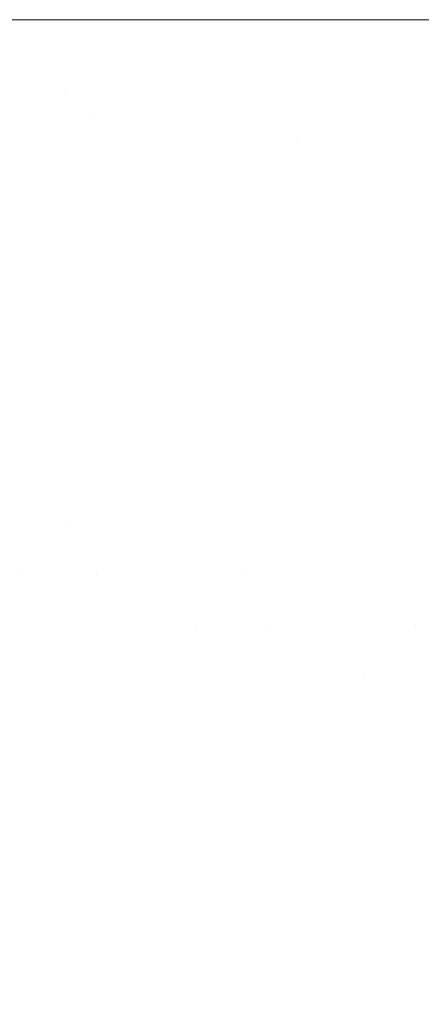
# Model space of a CAD drawing. Header units: centimetres. Extents: x -21.6 to 22.7, y 3.4 to 5.2.
# Tile 167 of 256: x -6.6805 to -6.6676, y 5.1686 to 5.2002. Entities that reach past the tile are written whole.
import ezdxf

# ---------------------------------------------------------------- set-up
doc = ezdxf.new("R2010")
doc.units = ezdxf.units.CM
doc.header["$LTSCALE"] = 2.54
doc.layers.add('Lucido design-1', color=7, linetype='Continuous')

# ---------------------------------------------------------------- blocks, each defined once
blk = doc.blocks.new('Gruppo-4-1')
at = {"color": 7, "linetype": 'Continuous', "lineweight": 9}
for points, invisible_edges in [([(22.630348, 5.200144, -1872.31239), (-21.503423, 5.200212, -1872.315514), (-21.503423, 5.200178, -1872.313952)], 9), ([(22.630348, 5.200144, -1872.31239), (22.630348, 5.200212, -1872.315514), (-21.503423, 5.200212, -1872.315514)], 8), ([(-21.503423, 5.200212, -1872.315514), (7.752862, 5.200212, -1872.515514), (-6.625937, 5.200212, -1872.515514)], 9), ([(-6.625937, 5.200212, -1872.515514), (-6.629512, 5.200212, -1872.51556), (-21.503423, 5.200212, -1872.315514)], 10), ([(7.752862, 5.200212, -1872.515514), (-21.503423, 5.200212, -1872.315514), (22.630348, 5.200212, -1872.315514)], 9), ([(-6.629512, 5.200212, -1872.51556), (-6.635174, 5.200212, -1872.515823), (-21.503423, 5.200212, -1872.315514)], 10), ([(-6.635174, 5.200212, -1872.515823), (-6.640844, 5.200212, -1872.51632), (-21.503423, 5.200212, -1872.315514)], 10), ([(-6.640844, 5.200212, -1872.51632), (-6.646521, 5.200212, -1872.517053), (-21.503423, 5.200212, -1872.315514)], 10), ([(-6.646521, 5.200212, -1872.517053), (-6.647999, 5.200212, -1872.517306), (-6.652204, 5.200212, -1872.518027), (-21.503423, 5.200212, -1872.315514)], 12), ([(-6.652204, 5.200212, -1872.518027), (-6.657892, 5.200212, -1872.519244), (-21.503423, 5.200212, -1872.315514)], 10), ([(-6.657892, 5.200212, -1872.519244), (-6.663583, 5.200212, -1872.52071), (-21.503423, 5.200212, -1872.315514)], 10), ([(-6.663583, 5.200212, -1872.52071), (-6.669275, 5.200212, -1872.522431), (-21.503423, 5.200212, -1872.315514)], 10), ([(-6.669275, 5.200212, -1872.522431), (-6.674965, 5.200212, -1872.524411), (-21.503423, 5.200212, -1872.315514)], 10), ([(-6.674965, 5.200212, -1872.524411), (-6.68065, 5.200212, -1872.526658), (-21.503423, 5.200212, -1872.315514)], 10), ([(-21.503423, 5.200178, -1872.313952), (-21.503423, 5.200117, -1872.311152), (22.630348, 5.200117, -1872.311152), (22.630348, 5.200144, -1872.31239)], 10), ([(22.630348, 5.199831, -1872.306798), (22.630348, 5.200117, -1872.311152), (-21.503423, 5.200117, -1872.311152), (-21.503423, 5.199994, -1872.309272)], 10), ([(-6.68065, 5.200212, -1872.526658), (-6.674965, 5.200212, -1872.524411), (-6.671754, 5.200163, -1872.526513), (-6.684532, 5.200163, -1872.531694)], 14), ([(-6.671754, 5.200163, -1872.526513), (-6.671028, 5.200017, -1872.529508), (-6.683604, 5.200017, -1872.534606), (-6.684532, 5.200163, -1872.531694)], 15), ([(-6.671754, 5.200163, -1872.526513), (-6.674965, 5.200212, -1872.524411), (-6.669275, 5.200212, -1872.522431)], 9), ([(-6.669275, 5.200212, -1872.522431), (-6.663583, 5.200212, -1872.52071), (-6.659433, 5.200163, -1872.522807), (-6.671754, 5.200163, -1872.526513)], 14), ([(-6.659433, 5.200163, -1872.522807), (-6.658903, 5.200017, -1872.525861), (-6.671028, 5.200017, -1872.529508), (-6.671754, 5.200163, -1872.526513)], 15), ([(-21.503423, 5.199994, -1872.309272), (-21.503423, 5.199831, -1872.306798), (22.630348, 5.199831, -1872.306798)], 10), ([(22.630348, 5.199356, -1872.302461), (22.630348, 5.199831, -1872.306798), (-21.503423, 5.199831, -1872.306798), (-21.503423, 5.199592, -1872.304612)], 10), ([(-6.682678, 5.199774, -1872.537511), (-6.683604, 5.200017, -1872.534606), (-6.671028, 5.200017, -1872.529508), (-6.670304, 5.199774, -1872.532494)], 15), ([(-6.670304, 5.199774, -1872.532494), (-6.669583, 5.199434, -1872.535467), (-6.681756, 5.199434, -1872.540402), (-6.682678, 5.199774, -1872.537511)], 15), ([(-6.670304, 5.199774, -1872.532494), (-6.671028, 5.200017, -1872.529508), (-6.658903, 5.200017, -1872.525861), (-6.658373, 5.199774, -1872.528906)], 15), ([(-6.658373, 5.199774, -1872.528906), (-6.657847, 5.199434, -1872.531937), (-6.669583, 5.199434, -1872.535467), (-6.670304, 5.199774, -1872.532494)], 15), ([(-21.503423, 5.199592, -1872.304612), (-21.503423, 5.199356, -1872.302461), (22.630348, 5.199356, -1872.302461)], 10), ([(22.630348, 5.198693, -1872.298149), (22.630348, 5.199356, -1872.302461), (-21.503423, 5.199356, -1872.302461), (-21.503423, 5.198976, -1872.299987)], 10), ([(-6.68084, 5.198999, -1872.543277), (-6.681756, 5.199434, -1872.540402), (-6.669583, 5.199434, -1872.535467), (-6.668867, 5.198999, -1872.538423)], 15), ([(-6.668867, 5.198999, -1872.538423), (-6.669583, 5.199434, -1872.535467), (-6.657847, 5.199434, -1872.531937), (-6.657323, 5.198999, -1872.534951)], 15), ([(-21.503423, 5.198976, -1872.299987), (-21.503423, 5.198693, -1872.298149), (22.630348, 5.198693, -1872.298149)], 10), ([(-6.68084, 5.198999, -1872.543277), (-6.67993, 5.19847, -1872.546131), (-6.692009, 5.19847, -1872.552446), (-6.693123, 5.198999, -1872.549698)], 15), ([(-6.668867, 5.198999, -1872.538423), (-6.668156, 5.19847, -1872.541357), (-6.67993, 5.19847, -1872.546131), (-6.68084, 5.198999, -1872.543277)], 15), ([(-6.657323, 5.198999, -1872.534951), (-6.656803, 5.19847, -1872.537942), (-6.668156, 5.19847, -1872.541357), (-6.668867, 5.198999, -1872.538423)], 15), ([(22.630348, 5.197842, -1872.29387), (22.630348, 5.198693, -1872.298149), (-21.503423, 5.198693, -1872.298149), (-21.503423, 5.198149, -1872.295413)], 10), ([(-6.690906, 5.197848, -1872.555169), (-6.692009, 5.19847, -1872.552446), (-6.67993, 5.19847, -1872.546131), (-6.679028, 5.197848, -1872.54896)], 15), ([(-6.679028, 5.197848, -1872.54896), (-6.67993, 5.19847, -1872.546131), (-6.668156, 5.19847, -1872.541357), (-6.667451, 5.197848, -1872.544266)], 15), ([(-6.667451, 5.197848, -1872.544266), (-6.668156, 5.19847, -1872.541357), (-6.656803, 5.19847, -1872.537942), (-6.656287, 5.197848, -1872.540908)], 15), ([(-21.503423, 5.198149, -1872.295413), (-21.503423, 5.197842, -1872.29387), (22.630348, 5.197842, -1872.29387)], 10), ([(22.630348, 5.197842, -1872.29387), (-21.503423, 5.197842, -1872.29387), (-21.503423, 5.196805, -1872.289632), (22.630348, 5.196805, -1872.289632)], 5), ([(-6.683946, 5.197135, -1872.554615), (-6.690906, 5.197848, -1872.555169), (-6.679028, 5.197848, -1872.54896)], 11), ([(-6.679028, 5.197848, -1872.54896), (-6.678136, 5.197135, -1872.55176), (-6.683946, 5.197135, -1872.554615)], 11), ([(-6.667451, 5.197848, -1872.544266), (-6.666753, 5.197135, -1872.547145), (-6.678136, 5.197135, -1872.55176), (-6.679028, 5.197848, -1872.54896)], 15), ([(-6.683946, 5.197135, -1872.554615), (-6.678136, 5.197135, -1872.55176), (-6.677254, 5.196334, -1872.554527), (-6.682966, 5.196334, -1872.557335)], 15), ([(-6.671614, 5.196334, -1872.552087), (-6.678136, 5.197135, -1872.55176), (-6.666753, 5.197135, -1872.547145)], 11), ([(-6.671614, 5.196334, -1872.552087), (-6.677254, 5.196334, -1872.554527), (-6.678136, 5.197135, -1872.55176)], 11), ([(-6.666753, 5.197135, -1872.547145), (-6.666063, 5.196334, -1872.54999), (-6.671614, 5.196334, -1872.552087)], 11), ([(22.630348, 5.195584, -1872.285443), (22.630348, 5.196805, -1872.289632), (-21.503423, 5.196805, -1872.289632), (-21.503423, 5.196312, -1872.287941)], 10), ([(-21.503423, 5.196312, -1872.287941), (-21.503423, 5.195584, -1872.285443), (22.630348, 5.195584, -1872.285443)], 10), ([(-6.682966, 5.196334, -1872.557335), (-6.677254, 5.196334, -1872.554527), (-6.676383, 5.195446, -1872.557259), (-6.681998, 5.195446, -1872.560019)], 15), ([(-6.670839, 5.195446, -1872.55486), (-6.676383, 5.195446, -1872.557259), (-6.677254, 5.196334, -1872.554527), (-6.671614, 5.196334, -1872.552087)], 15), ([(-6.671614, 5.196334, -1872.552087), (-6.666063, 5.196334, -1872.54999), (-6.665382, 5.195446, -1872.552799), (-6.670839, 5.195446, -1872.55486)], 15), ([(22.630348, 5.194181, -1872.281312), (22.630348, 5.195584, -1872.285443), (-21.503423, 5.195584, -1872.285443), (-21.503423, 5.194947, -1872.283569)], 10), ([(-6.681998, 5.195446, -1872.560019), (-6.676383, 5.195446, -1872.557259), (-6.675525, 5.194473, -1872.559951), (-6.681045, 5.194473, -1872.562664)], 15), ([(-6.670075, 5.194473, -1872.557593), (-6.675525, 5.194473, -1872.559951), (-6.676383, 5.195446, -1872.557259), (-6.670839, 5.195446, -1872.55486)], 15), ([(-6.670839, 5.195446, -1872.55486), (-6.665382, 5.195446, -1872.552799), (-6.664711, 5.194473, -1872.555567), (-6.670075, 5.194473, -1872.557593)], 15), ([(-21.503423, 5.194947, -1872.283569), (-21.503423, 5.194181, -1872.281312), (22.630348, 5.194181, -1872.281312)], 10), ([(-6.680106, 5.19342, -1872.565267), (-6.685585, 5.19342, -1872.568302), (-6.686618, 5.194473, -1872.565751), (-6.681045, 5.194473, -1872.562664)], 15), ([(-6.681045, 5.194473, -1872.562664), (-6.675525, 5.194473, -1872.559951), (-6.67468, 5.19342, -1872.562601), (-6.680106, 5.19342, -1872.565267)], 15), ([(-6.669323, 5.19342, -1872.560282), (-6.67468, 5.19342, -1872.562601), (-6.675525, 5.194473, -1872.559951), (-6.670075, 5.194473, -1872.557593)], 15), ([(-6.670075, 5.194473, -1872.557593), (-6.664711, 5.194473, -1872.555567), (-6.66405, 5.19342, -1872.558291), (-6.669323, 5.19342, -1872.560282)], 15), ([(22.630348, 5.1926, -1872.277246), (22.630348, 5.194181, -1872.281312), (-21.503423, 5.194181, -1872.281312), (-21.503423, 5.193397, -1872.279296)], 10), ([(-21.503423, 5.193397, -1872.279296), (-21.503423, 5.1926, -1872.277246), (22.630348, 5.1926, -1872.277246)], 10), ([(-6.684569, 5.192287, -1872.570809), (-6.685585, 5.19342, -1872.568302), (-6.680106, 5.19342, -1872.565267), (-6.679184, 5.192287, -1872.567826)], 15), ([(-6.679184, 5.192287, -1872.567826), (-6.680106, 5.19342, -1872.565267), (-6.67468, 5.19342, -1872.562601), (-6.67385, 5.192287, -1872.565205)], 15), ([(-6.67385, 5.192287, -1872.565205), (-6.67468, 5.19342, -1872.562601), (-6.669323, 5.19342, -1872.560282), (-6.668585, 5.192287, -1872.562926)], 15), ([(-6.668585, 5.192287, -1872.562926), (-6.669323, 5.19342, -1872.560282), (-6.66405, 5.19342, -1872.558291), (-6.663401, 5.192287, -1872.560969)], 15), ([(22.630348, 5.190843, -1872.273252), (22.630348, 5.1926, -1872.277246), (-21.503423, 5.1926, -1872.277246), (-21.503423, 5.19167, -1872.275133)], 10), ([(-6.679184, 5.192287, -1872.567826), (-6.678278, 5.191079, -1872.570336), (-6.683572, 5.191079, -1872.573269), (-6.684569, 5.192287, -1872.570809)], 15), ([(-6.67385, 5.192287, -1872.565205), (-6.673035, 5.191079, -1872.56776), (-6.678278, 5.191079, -1872.570336), (-6.679184, 5.192287, -1872.567826)], 15), ([(-6.668585, 5.192287, -1872.562926), (-6.66786, 5.191079, -1872.56552), (-6.673035, 5.191079, -1872.56776), (-6.67385, 5.192287, -1872.565205)], 15), ([(-6.663401, 5.192287, -1872.560969), (-6.662765, 5.191079, -1872.563596), (-6.66786, 5.191079, -1872.56552), (-6.668585, 5.192287, -1872.562926)], 15), ([(-21.503423, 5.19167, -1872.275133), (-21.503423, 5.190843, -1872.273252), (22.630348, 5.190843, -1872.273252)], 10), ([(-6.682596, 5.189798, -1872.57568), (-6.683572, 5.191079, -1872.573269), (-6.678278, 5.191079, -1872.570336), (-6.677391, 5.189798, -1872.572797)], 15), ([(-6.677391, 5.189798, -1872.572797), (-6.678278, 5.191079, -1872.570336), (-6.673035, 5.191079, -1872.56776), (-6.672237, 5.189798, -1872.570264)], 15), ([(-6.672237, 5.189798, -1872.570264), (-6.673035, 5.191079, -1872.56776), (-6.66786, 5.191079, -1872.56552), (-6.667149, 5.189798, -1872.568062)], 15), ([(-6.667149, 5.189798, -1872.568062), (-6.66786, 5.191079, -1872.56552), (-6.662765, 5.191079, -1872.563596), (-6.66214, 5.189798, -1872.566171)], 15), ([(22.630348, 5.188913, -1872.269339), (22.630348, 5.190843, -1872.273252), (-21.503423, 5.190843, -1872.273252), (-21.503423, 5.189777, -1872.27109)], 10), ([(-21.503423, 5.189777, -1872.27109), (-21.503423, 5.188913, -1872.269339), (22.630348, 5.188913, -1872.269339)], 10), ([(-6.677391, 5.189798, -1872.572797), (-6.676523, 5.188447, -1872.575205), (-6.68164, 5.188447, -1872.578039), (-6.682596, 5.189798, -1872.57568)], 15), ([(-6.672237, 5.189798, -1872.570264), (-6.671456, 5.188447, -1872.572715), (-6.676523, 5.188447, -1872.575205), (-6.677391, 5.189798, -1872.572797)], 15), ([(-6.667149, 5.189798, -1872.568062), (-6.666454, 5.188447, -1872.57055), (-6.671456, 5.188447, -1872.572715), (-6.672237, 5.189798, -1872.570264)], 15), ([(22.630348, 5.187023, -1872.265894), (22.630348, 5.188913, -1872.269339), (-21.503423, 5.188913, -1872.269339), (-21.503423, 5.187727, -1872.267176)], 10), ([(-6.680705, 5.187031, -1872.580344), (-6.68164, 5.188447, -1872.578039), (-6.676523, 5.188447, -1872.575205), (-6.675675, 5.187031, -1872.577558)], 15), ([(-6.675675, 5.187031, -1872.577558), (-6.676523, 5.188447, -1872.575205), (-6.671456, 5.188447, -1872.572715), (-6.670693, 5.187031, -1872.57511)], 15), ([(-6.670693, 5.187031, -1872.57511), (-6.671456, 5.188447, -1872.572715), (-6.666454, 5.188447, -1872.57055), (-6.665774, 5.187031, -1872.572981)], 15), ([(22.630348, 5.187023, -1872.265894), (-21.503423, 5.187727, -1872.267176), (-21.503423, 5.187023, -1872.265894)], 9), ([(-21.503423, 5.187023, -1872.265894), (-21.503423, 5.186815, -1872.265514), (22.630348, 5.186815, -1872.265514), (22.630348, 5.187023, -1872.265894)], 10), ([(22.630348, 5.185531, -1872.263399), (22.630348, 5.186815, -1872.265514), (-21.503423, 5.186815, -1872.265514), (-21.503423, 5.185531, -1872.263399)], 10), ([(-6.680705, 5.187031, -1872.580344), (-6.679794, 5.185551, -1872.582594), (-6.684771, 5.185551, -1872.585684), (-6.685767, 5.187031, -1872.583487)], 15), ([(-6.675675, 5.187031, -1872.577558), (-6.674847, 5.185551, -1872.579854), (-6.679794, 5.185551, -1872.582594), (-6.680705, 5.187031, -1872.580344)], 15), ([(-6.670693, 5.187031, -1872.57511), (-6.669948, 5.185551, -1872.577447), (-6.674847, 5.185551, -1872.579854), (-6.675675, 5.187031, -1872.577558)], 15), ([(-6.665774, 5.187031, -1872.572981), (-6.665111, 5.185551, -1872.575353), (-6.669948, 5.185551, -1872.577447), (-6.670693, 5.187031, -1872.57511)], 15), ([(-6.683801, 5.184013, -1872.587826), (-6.684771, 5.185551, -1872.585684), (-6.679794, 5.185551, -1872.582594), (-6.678905, 5.184013, -1872.584787)], 15), ([(-6.678905, 5.184013, -1872.584787), (-6.679794, 5.185551, -1872.582594), (-6.674847, 5.185551, -1872.579854), (-6.67404, 5.184013, -1872.582092)], 15), ([(-6.67404, 5.184013, -1872.582092), (-6.674847, 5.185551, -1872.579854), (-6.669948, 5.185551, -1872.577447), (-6.669222, 5.184013, -1872.579724)], 15), ([(-6.669222, 5.184013, -1872.579724), (-6.669948, 5.185551, -1872.577447), (-6.665111, 5.185551, -1872.575353), (-6.664465, 5.184013, -1872.577665)], 15), ([(-21.503423, 5.185531, -1872.263399), (-21.503423, 5.184551, -1872.261784), (22.630348, 5.184551, -1872.261784), (22.630348, 5.185531, -1872.263399)], 10), ([(22.630348, 5.184551, -1872.261784), (-21.503423, 5.184551, -1872.261784), (-21.503423, 5.182127, -1872.258156), (22.630348, 5.182127, -1872.258156)], 5), ([(-6.680446, 5.182418, -1872.588372), (-6.683801, 5.184013, -1872.587826), (-6.678905, 5.184013, -1872.584787)], 11), ([(-6.680446, 5.182418, -1872.588372), (-6.682856, 5.182418, -1872.58991), (-6.683801, 5.184013, -1872.587826)], 11), ([(-6.678905, 5.184013, -1872.584787), (-6.678041, 5.182418, -1872.58692), (-6.680446, 5.182418, -1872.588372)], 11), ([(-6.67404, 5.184013, -1872.582092), (-6.673255, 5.182418, -1872.584269), (-6.678041, 5.182418, -1872.58692), (-6.678905, 5.184013, -1872.584787)], 15), ([(-6.669222, 5.184013, -1872.579724), (-6.668515, 5.182418, -1872.58194), (-6.673255, 5.182418, -1872.584269), (-6.67404, 5.184013, -1872.582092)], 15), ([(-6.664465, 5.184013, -1872.577665), (-6.663836, 5.182418, -1872.579915), (-6.668515, 5.182418, -1872.58194), (-6.669222, 5.184013, -1872.579724)], 15), ([(-6.679567, 5.180772, -1872.590422), (-6.681939, 5.180772, -1872.591935), (-6.682856, 5.182418, -1872.58991), (-6.680446, 5.182418, -1872.588372)], 15), ([(-6.680446, 5.182418, -1872.588372), (-6.678041, 5.182418, -1872.58692), (-6.677201, 5.180772, -1872.588994), (-6.679567, 5.180772, -1872.590422)], 15), ([(-6.674842, 5.180772, -1872.587649), (-6.678041, 5.182418, -1872.58692), (-6.673255, 5.182418, -1872.584269)], 11), ([(-6.674842, 5.180772, -1872.587649), (-6.677201, 5.180772, -1872.588994), (-6.678041, 5.182418, -1872.58692)], 11), ([(-6.673255, 5.182418, -1872.584269), (-6.672492, 5.180772, -1872.586386), (-6.674842, 5.180772, -1872.587649)], 11), ([(-6.672492, 5.180772, -1872.586386), (-6.673255, 5.182418, -1872.584269), (-6.668515, 5.182418, -1872.58194), (-6.667829, 5.180772, -1872.584094)], 15), ([(-6.667829, 5.180772, -1872.584094), (-6.668515, 5.182418, -1872.58194), (-6.663836, 5.182418, -1872.579915), (-6.663225, 5.180772, -1872.582102)], 15), ([(22.630348, 5.182127, -1872.258156), (-21.503423, 5.182127, -1872.258156), (-21.503423, 5.179547, -1872.254638), (22.630348, 5.179547, -1872.254638)], 5), ([(-6.678714, 5.179077, -1872.592411), (-6.681048, 5.179077, -1872.593901), (-6.681939, 5.180772, -1872.591935), (-6.679567, 5.180772, -1872.590422)], 15), ([(-6.679567, 5.180772, -1872.590422), (-6.677201, 5.180772, -1872.588994), (-6.676386, 5.179077, -1872.591006), (-6.678714, 5.179077, -1872.592411)], 15), ([(-6.674064, 5.179077, -1872.589683), (-6.676386, 5.179077, -1872.591006), (-6.677201, 5.180772, -1872.588994), (-6.674842, 5.180772, -1872.587649)], 15), ([(-6.674842, 5.180772, -1872.587649), (-6.672492, 5.180772, -1872.586386), (-6.671752, 5.179077, -1872.588439), (-6.674064, 5.179077, -1872.589683)], 15), ([(-6.669451, 5.179077, -1872.587274), (-6.672492, 5.180772, -1872.586386), (-6.667829, 5.180772, -1872.584094)], 11), ([(-6.669451, 5.179077, -1872.587274), (-6.671752, 5.179077, -1872.588439), (-6.672492, 5.180772, -1872.586386)], 11), ([(-6.667829, 5.180772, -1872.584094), (-6.667163, 5.179077, -1872.586184), (-6.669451, 5.179077, -1872.587274)], 11), ([(-6.663225, 5.180772, -1872.582102), (-6.662632, 5.179077, -1872.584223), (-6.667163, 5.179077, -1872.586184), (-6.667829, 5.180772, -1872.584094)], 15), ([(22.630348, 5.179547, -1872.254638), (-21.503423, 5.179547, -1872.254638), (-21.503423, 5.176816, -1872.251235), (22.630348, 5.176816, -1872.251235)], 5), ([(-6.683384, 5.179077, -1872.595476), (-6.681048, 5.179077, -1872.593901), (-6.680185, 5.177336, -1872.595805), (-6.682485, 5.177336, -1872.597356)], 15), ([(-6.677888, 5.177336, -1872.594339), (-6.680185, 5.177336, -1872.595805), (-6.681048, 5.179077, -1872.593901), (-6.678714, 5.179077, -1872.592411)], 15), ([(-6.678714, 5.179077, -1872.592411), (-6.676386, 5.179077, -1872.591006), (-6.675595, 5.177336, -1872.592956), (-6.677888, 5.177336, -1872.594339)], 15), ([(-6.67331, 5.177336, -1872.591653), (-6.675595, 5.177336, -1872.592956), (-6.676386, 5.179077, -1872.591006), (-6.674064, 5.179077, -1872.589683)], 15), ([(-6.674064, 5.179077, -1872.589683), (-6.671752, 5.179077, -1872.588439), (-6.671034, 5.177336, -1872.590429), (-6.67331, 5.177336, -1872.591653)], 15), ([(-6.668769, 5.177336, -1872.589282), (-6.671034, 5.177336, -1872.590429), (-6.671752, 5.179077, -1872.588439), (-6.669451, 5.179077, -1872.587274)], 15), ([(-6.669451, 5.179077, -1872.587274), (-6.667163, 5.179077, -1872.586184), (-6.666517, 5.177336, -1872.58821), (-6.668769, 5.177336, -1872.589282)], 15), ([(-6.682485, 5.177336, -1872.597356), (-6.680185, 5.177336, -1872.595805), (-6.67935, 5.175554, -1872.597648), (-6.681614, 5.175554, -1872.599175)], 15), ([(-6.677088, 5.175554, -1872.596205), (-6.67935, 5.175554, -1872.597648), (-6.680185, 5.177336, -1872.595805), (-6.677888, 5.177336, -1872.594339)], 15), ([(-6.677888, 5.177336, -1872.594339), (-6.675595, 5.177336, -1872.592956), (-6.674831, 5.175554, -1872.594843), (-6.677088, 5.175554, -1872.596205)], 15), ([(-6.672581, 5.175554, -1872.59356), (-6.674831, 5.175554, -1872.594843), (-6.675595, 5.177336, -1872.592956), (-6.67331, 5.177336, -1872.591653)], 15), ([(-6.67331, 5.177336, -1872.591653), (-6.671034, 5.177336, -1872.590429), (-6.67034, 5.175554, -1872.592355), (-6.672581, 5.175554, -1872.59356)], 15), ([(-6.66811, 5.175554, -1872.591226), (-6.67034, 5.175554, -1872.592355), (-6.671034, 5.177336, -1872.590429), (-6.668769, 5.177336, -1872.589282)], 15), ([(-6.668769, 5.177336, -1872.589282), (-6.666517, 5.177336, -1872.58821), (-6.665892, 5.175554, -1872.59017), (-6.66811, 5.175554, -1872.591226)], 15), ([(22.630348, 5.176816, -1872.251235), (-21.503423, 5.176816, -1872.251235), (-21.503423, 5.17394, -1872.247955), (22.630348, 5.17394, -1872.247955)], 5), ([(-6.681614, 5.175554, -1872.599175), (-6.67935, 5.175554, -1872.597648), (-6.678542, 5.173735, -1872.59943), (-6.680772, 5.173735, -1872.600933)], 15), ([(-6.676315, 5.173735, -1872.598008), (-6.678542, 5.173735, -1872.59943), (-6.67935, 5.175554, -1872.597648), (-6.677088, 5.175554, -1872.596205)], 15), ([(-6.677088, 5.175554, -1872.596205), (-6.674831, 5.175554, -1872.594843), (-6.674092, 5.173735, -1872.596667), (-6.676315, 5.173735, -1872.598008)], 15), ([(-6.671876, 5.173735, -1872.595403), (-6.674092, 5.173735, -1872.596667), (-6.674831, 5.175554, -1872.594843), (-6.672581, 5.175554, -1872.59356)], 15), ([(-6.672581, 5.175554, -1872.59356), (-6.67034, 5.175554, -1872.592355), (-6.669669, 5.173735, -1872.594217), (-6.671876, 5.173735, -1872.595403)], 15), ([(-6.667472, 5.173735, -1872.593104), (-6.669669, 5.173735, -1872.594217), (-6.67034, 5.175554, -1872.592355), (-6.66811, 5.175554, -1872.591226)], 15), ([(-6.66811, 5.175554, -1872.591226), (-6.665892, 5.175554, -1872.59017), (-6.665288, 5.173735, -1872.592064), (-6.667472, 5.173735, -1872.593104)], 15), ([(22.630348, 5.17394, -1872.247955), (-21.503423, 5.17394, -1872.247955), (-21.503423, 5.170923, -1872.244803), (22.630348, 5.170923, -1872.244803)], 5), ([(-6.67996, 5.17188, -1872.60263), (-6.682158, 5.17188, -1872.604194), (-6.683003, 5.173735, -1872.602521), (-6.680772, 5.173735, -1872.600933)], 15), ([(-6.680772, 5.173735, -1872.600933), (-6.678542, 5.173735, -1872.59943), (-6.677763, 5.17188, -1872.601149), (-6.67996, 5.17188, -1872.60263)], 15), ([(-6.675569, 5.17188, -1872.599748), (-6.677763, 5.17188, -1872.601149), (-6.678542, 5.173735, -1872.59943), (-6.676315, 5.173735, -1872.598008)], 15), ([(-6.676315, 5.173735, -1872.598008), (-6.674092, 5.173735, -1872.596667), (-6.673379, 5.17188, -1872.598427), (-6.675569, 5.17188, -1872.599748)], 15), ([(-6.671196, 5.17188, -1872.597182), (-6.673379, 5.17188, -1872.598427), (-6.674092, 5.173735, -1872.596667), (-6.671876, 5.173735, -1872.595403)], 15), ([(-6.671876, 5.173735, -1872.595403), (-6.669669, 5.173735, -1872.594217), (-6.669021, 5.17188, -1872.596013), (-6.671196, 5.17188, -1872.597182)], 15), ([(-6.666857, 5.17188, -1872.594917), (-6.669021, 5.17188, -1872.596013), (-6.669669, 5.173735, -1872.594217), (-6.667472, 5.173735, -1872.593104)], 15), ([(-6.679178, 5.169994, -1872.604265), (-6.681343, 5.169994, -1872.605806), (-6.682158, 5.17188, -1872.604194), (-6.67996, 5.17188, -1872.60263)], 15), ([(-6.67996, 5.17188, -1872.60263), (-6.677763, 5.17188, -1872.601149), (-6.677013, 5.169994, -1872.602805), (-6.679178, 5.169994, -1872.604265)], 15), ([(-6.67485, 5.169994, -1872.601425), (-6.677013, 5.169994, -1872.602805), (-6.677763, 5.17188, -1872.601149), (-6.675569, 5.17188, -1872.599748)], 15), ([(-6.675569, 5.17188, -1872.599748), (-6.673379, 5.17188, -1872.598427), (-6.672692, 5.169994, -1872.600123), (-6.67485, 5.169994, -1872.601425)], 15), ([(-6.67054, 5.169994, -1872.598896), (-6.672692, 5.169994, -1872.600123), (-6.673379, 5.17188, -1872.598427), (-6.671196, 5.17188, -1872.597182)], 15), ([(-6.671196, 5.17188, -1872.597182), (-6.669021, 5.17188, -1872.596013), (-6.668397, 5.169994, -1872.597744), (-6.67054, 5.169994, -1872.598896)], 15), ([(-6.666265, 5.169994, -1872.596664), (-6.668397, 5.169994, -1872.597744), (-6.669021, 5.17188, -1872.596013), (-6.666857, 5.17188, -1872.594917)], 15), ([(22.630348, 5.170923, -1872.244803), (-21.503423, 5.170923, -1872.244803), (-21.503423, 5.167771, -1872.241786), (22.630348, 5.167771, -1872.241786)], 5), ([(-6.678425, 5.168081, -1872.605839), (-6.68056, 5.168081, -1872.607358), (-6.681343, 5.169994, -1872.605806), (-6.679178, 5.169994, -1872.604265)], 15), ([(-6.679178, 5.169994, -1872.604265), (-6.677013, 5.169994, -1872.602805), (-6.67629, 5.168081, -1872.604399), (-6.678425, 5.168081, -1872.605839)], 15), ([(-6.674158, 5.168081, -1872.603039), (-6.67629, 5.168081, -1872.604399), (-6.677013, 5.169994, -1872.602805), (-6.67485, 5.169994, -1872.601425)], 15), ([(-6.67485, 5.169994, -1872.601425), (-6.672692, 5.169994, -1872.600123), (-6.67203, 5.168081, -1872.601755), (-6.674158, 5.168081, -1872.603039)], 15), ([(-6.669909, 5.168081, -1872.600546), (-6.67203, 5.168081, -1872.601755), (-6.672692, 5.169994, -1872.600123), (-6.67054, 5.169994, -1872.598896)], 15), ([(-6.67054, 5.169994, -1872.598896), (-6.668397, 5.169994, -1872.597744), (-6.667797, 5.168081, -1872.59941), (-6.669909, 5.168081, -1872.600546)], 15), ([(-6.665694, 5.168081, -1872.598345), (-6.667797, 5.168081, -1872.59941), (-6.668397, 5.169994, -1872.597744), (-6.666265, 5.169994, -1872.596664)], 15)]:
    blk.add_3dface(points, dxfattribs=dict(at, invisible_edges=invisible_edges))
blk = doc.blocks.new('Gruppo-5-1')
at = {"color": 7}
blk.add_blockref('Gruppo-4-1', (0, 0), dxfattribs=at)

msp = doc.modelspace()

# ---------------------------------------------------------------- block references
at = {"layer": 'Lucido design-1', "color": 7}
msp.add_blockref('Gruppo-5-1', (0, 0), dxfattribs=at)

doc.saveas('drawing.dxf')
